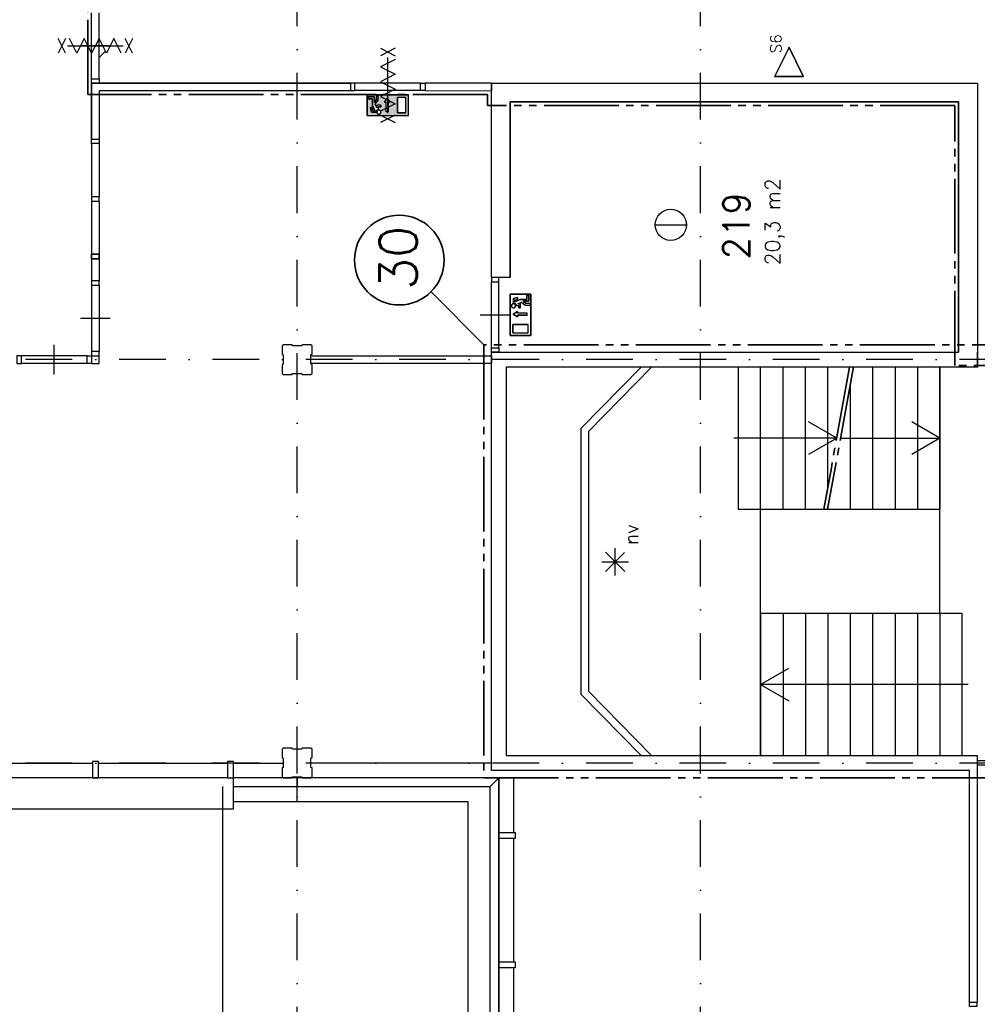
# Model space of a CAD drawing. Extents: x 36324 to 146208, y 143889 to 220609.
# Tile 14 of 21: x 101250 to 114068, y 177550 to 190730. Entities that reach past the tile are written whole.
import ezdxf
from ezdxf.enums import TextEntityAlignment as Align

# ---------------------------------------------------------------- set-up
doc = ezdxf.new("R2010")
doc.units = 0
doc.header["$LTSCALE"] = 100
for name, pattern in [('B0302', [12.5, 6.25, -3.125, 0, -3.125]), ('B0701', [2.34375, 1.5625, -0.78125]), ('B0804', [15, 10, -1, 1, -1, 1, -1])]:
    doc.linetypes.add(name, pattern=pattern)
for name, color, linetype in [('Bouwkundig', 253, 'CONTINUOUS'), ('Bouwkundig tekst', 252, 'CONTINUOUS'), ('Stramien', 252, 'B0302')]:
    doc.layers.add(name, color=color, linetype=linetype)
doc.layers.add('brandscheiding', color=40, linetype='B0804', lineweight=35)
doc.styles.add('bouwk tekst', font='romans.shx')
doc.styles.get("Standard").update_dxf_attribs({"font": 'romans.shx'})

msp = doc.modelspace()

# ---------------------------------------------------------------- hatches: boundary and pattern name
at = {"layer": 'brandscheiding'}
h = msp.add_hatch(color=256, dxfattribs=at)
h.paths.add_polyline_path([(106455, 189447), (106455, 189724), (106177, 189724), (106177, 189668), (106206, 189625), (106183, 189625), (106183, 189496), (106155, 189496), (106155, 189625), (106132, 189625), (106169, 189681), (106177, 189668), (106177, 189724), (105900, 189724), (105900, 189447)])
h.paths.add_polyline_path([(106307, 189687), (106418, 189687), (106418, 189484), (106307, 189484)], flags=16)
h.paths.add_polyline_path([(106085, 189586), (106085, 189562), (106052, 189562), (106052, 189529), (106052, 189529), (106052, 189529), (106052, 189529), (106051, 189529), (106051, 189529), (106050, 189529), (106049, 189528), (106046, 189527), (106044, 189527), (106039, 189524), (106038, 189524), (106032, 189519), (106032, 189519), (106029, 189515), (106028, 189515), (106025, 189510), (106025, 189509), (106022, 189500), (106022, 189500), (106021, 189493), (106021, 189493), (105960, 189493), (105945, 189553), (105969, 189553), (105978, 189516), (106005, 189516), (105974, 189585), (105974, 189673), (105909, 189673), (105909, 189696), (105997, 189696), (105997, 189623), (106025, 189658), (106025, 189720), (106048, 189720), (106048, 189650), (106008, 189599), (106029, 189552), (106029, 189586)], flags=16)
h.paths.add_polyline_path([(106077, 189473), (106076, 189473), (106074, 189471), (106070, 189468), (106069, 189468), (106066, 189467), (106065, 189466), (106065, 189466), (106065, 189466), (106065, 189466), (106063, 189466), (106058, 189465), (106054, 189465), (106050, 189466), (106046, 189467), (106046, 189467), (106043, 189469), (106042, 189470), (106039, 189472), (106038, 189473), (106038, 189473), (106038, 189473), (106036, 189475), (106033, 189479), (106031, 189482), (106031, 189484), (106031, 189485), (106031, 189484), (106030, 189488), (106030, 189489), (106029, 189492), (106029, 189496), (106030, 189500), (106031, 189504), (106033, 189508), (106033, 189507), (106036, 189511), (106038, 189514), (106042, 189516), (106045, 189518), (106049, 189520), (106049, 189520), (106053, 189521), (106056, 189521), (106056, 189521), (106060, 189521), (106062, 189520), (106063, 189520), (106066, 189519), (106070, 189517), (106071, 189517), (106074, 189515), (106077, 189513), (106078, 189511), (106079, 189511), (106081, 189507), (106081, 189507), (106083, 189504), (106083, 189504), (106084, 189500), (106084, 189498), (106085, 189497), (106085, 189493), (106085, 189489), (106084, 189485), (106083, 189484), (106082, 189481), (106081, 189480), (106081, 189479), (106081, 189480), (106081, 189480), (106080, 189478), (106079, 189476), (106079, 189476), (106079, 189476)], flags=16)

# ---------------------------------------------------------------- linework, layer by layer
at = {"layer": 'Bouwkundig', "linetype": 'Continuous'}
for p, q in [((102450, 190359), (102471, 190380)), ((102313, 190222), (102399, 190308)), ((105677, 189880), (105677, 189780)), ((107563, 189880), (106677, 189881)), ((106677, 189881), (106677, 189781)), ((105900, 189724), (106455, 189724)), ((105900, 189447), (105900, 189724)), ((105909, 189673), (105909, 189696)), ((105909, 189696), (105997, 189696)), ((105974, 189673), (105909, 189673)), ((105974, 189585), (105974, 189673)), ((105997, 189696), (105997, 189623)), ((105997, 189623), (106025, 189658)), ((106048, 189720), (106025, 189720)), ((106025, 189720), (106025, 189658)), ((106048, 189650), (106048, 189720)), ((106169, 189681), (106132, 189625)), ((106206, 189625), (106169, 189681)), ((106307, 189484), (106307, 189687)), ((106418, 189687), (106307, 189687)), ((106418, 189484), (106418, 189687)), ((106455, 189447), (106455, 189724)), ((106677, 189781), (107563, 189780)), ((105969, 189553), (105945, 189553)), ((105960, 189493), (105945, 189553)), ((105978, 189516), (105969, 189553)), ((106005, 189516), (105974, 189585)), ((106008, 189599), (106048, 189650)), ((106029, 189552), (106008, 189599)), ((106085, 189586), (106029, 189586)), ((106029, 189552), (106029, 189586)), ((106085, 189562), (106052, 189562)), ((106052, 189529), (106052, 189562)), ((106085, 189586), (106085, 189562)), ((106132, 189625), (106155, 189625)), ((106155, 189496), (106155, 189625)), ((106183, 189496), (106183, 189625)), ((106183, 189625), (106206, 189625)), ((105900, 189447), (106455, 189447)), ((106021, 189493), (105960, 189493)), ((105978, 189516), (106005, 189516)), ((106418, 189484), (106307, 189484)), ((109756, 187984), (110175, 187984)), ((107813, 187058), (108091, 187058)), ((108040, 187049), (108063, 187049)), ((108040, 186984), (108040, 187049)), ((108063, 187049), (108063, 186961)), ((108091, 187058), (108091, 186503)), ((107859, 186998), (107919, 187013)), ((107859, 186937), (107859, 186998)), ((107882, 186980), (107919, 186989)), ((107882, 186953), (107951, 186984)), ((107882, 186980), (107882, 186953)), ((107895, 186905), (107929, 186905)), ((107918, 186928), (107965, 186950)), ((107918, 186928), (107952, 186928)), ((107919, 186989), (107919, 187013)), ((107929, 186873), (107929, 186905)), ((107951, 186984), (108040, 186984)), ((107952, 186873), (107952, 186928)), ((107965, 186950), (108017, 186910)), ((108063, 186961), (107989, 186961)), ((107989, 186961), (108024, 186933)), ((108017, 186910), (108086, 186910)), ((108086, 186933), (108024, 186933)), ((108086, 186910), (108086, 186933)), ((107856, 186789), (107912, 186826)), ((107912, 186752), (107856, 186789)), ((107912, 186826), (107912, 186803)), ((108041, 186803), (107912, 186803)), ((107912, 186775), (107912, 186752)), ((108041, 186775), (107912, 186775)), ((107952, 186873), (107929, 186873)), ((107850, 186540), (107850, 186651)), ((107850, 186651), (108054, 186651)), ((108054, 186540), (108054, 186651)), ((107813, 186503), (108091, 186503)), ((107850, 186540), (108054, 186540)), ((109348, 183345, 2600), (109092, 183601, 2600)), ((109092, 183345, 2600), (109347, 183600, 2600)), ((109220, 183292, 2600), (109220, 183654, 2600)), ((109040, 183473, 2600), (109399, 183473, 2600)), ((107863, 180580), (107663, 180580))]:
    msp.add_line(p, q, dxfattribs=at)
at = {"layer": 'Bouwkundig', "linetype": 'B0701'}
for p, q in [((104778, 186380), (104763, 186365)), ((104763, 186365), (104763, 186254)), ((104895, 186380), (104778, 186380)), ((104900, 186365), (104895, 186380)), ((105025, 186365), (104900, 186365)), ((105033, 186380), (105025, 186365)), ((105148, 186380), (105033, 186380)), ((105163, 186365), (105148, 186380)), ((105163, 186252), (105163, 186365)), ((104763, 186254), (104778, 186246)), ((104778, 186246), (104778, 186121)), ((105148, 186247), (105163, 186252)), ((105148, 186122), (105148, 186247)), ((104778, 186121), (104763, 186116)), ((104763, 186116), (104763, 185995)), ((105163, 186114), (105148, 186122)), ((105163, 185995), (105163, 186114)), ((104763, 185995), (104778, 185980)), ((104778, 185980), (104893, 185980)), ((104893, 185980), (104901, 185995)), ((104901, 185995), (105026, 185995)), ((105026, 185995), (105031, 185980)), ((105031, 185980), (105148, 185980)), ((105148, 185980), (105163, 185995)), ((104778, 180980), (104763, 180965)), ((104763, 180965), (104763, 180854)), ((104895, 180980), (104778, 180980)), ((104900, 180965), (104895, 180980)), ((105025, 180965), (104900, 180965)), ((105033, 180980), (105025, 180965)), ((105148, 180980), (105033, 180980)), ((105163, 180965), (105148, 180980)), ((105163, 180852), (105163, 180965)), ((104763, 180854), (104778, 180846)), ((104778, 180846), (104778, 180721)), ((105148, 180847), (105163, 180852)), ((105148, 180722), (105148, 180847)), ((104778, 180721), (104763, 180716)), ((104763, 180716), (104763, 180595)), ((105163, 180714), (105148, 180722)), ((105163, 180595), (105163, 180714)), ((104763, 180595), (104778, 180580)), ((104778, 180580), (104893, 180580)), ((104893, 180580), (104901, 180595)), ((104901, 180595), (105026, 180595)), ((105026, 180595), (105031, 180580)), ((105031, 180580), (105148, 180580)), ((105148, 180580), (105163, 180595))]:
    msp.add_line(p, q, dxfattribs=at)
at = {"layer": 'Bouwkundig', "linetype": 'Continuous'}
for points in [[(102213, 189940), (102213, 190821)], [(102313, 189940), (102313, 190821)], [(101865, 190284), (101765, 190477)], [(101865, 190477), (101765, 190284)], [(102609, 190284), (102510, 190477), (102411, 190284), (102312, 190477), (102213, 190284), (102114, 190477), (102015, 190284), (101916, 190477)], [(102760, 190284), (102660, 190477)], [(102760, 190477), (102660, 190284)], [(101890, 190380), (102635, 190380)], [(102063, 190380), (102263, 190380), (102463, 190380)], [(102463, 190380), (102263, 190380), (102063, 190380)], [(106081, 190348), (106274, 190248)], [(106274, 190348), (106081, 190248)], [(106274, 190197), (106081, 190098), (106274, 189999), (106081, 189900), (106274, 189801), (106081, 189702), (106274, 189603), (106081, 189504)], [(106177, 189478), (106177, 190223)], [(106177, 189650), (106177, 189850), (106177, 190050)], [(106177, 189631), (106177, 189831), (106177, 190031)], [(102213, 189880), (105677, 189880)], [(105677, 189880), (102213, 189880), (102213, 189130)], [(102213, 189130), (102213, 189880)], [(106617, 189881), (105737, 189880)], [(107563, 187280), (107563, 189880)], [(107563, 187280), (107563, 189880), (114068, 189880), (114068, 186280)], [(107563, 189880), (114068, 189880)], [(107563, 189880), (107563, 189780)], [(114068, 189880), (114068, 186280)], [(105677, 189780), (102313, 189780)], [(105677, 189780), (102313, 189780), (102313, 189130)], [(102313, 189780), (102313, 189130)], [(106617, 189781), (105737, 189781)], [(105900, 189724), (105900, 189447), (106455, 189447), (106455, 189724), (105900, 189724)], [(105909, 189696), (105909, 189673), (105974, 189673), (105974, 189585), (106005, 189516), (105978, 189516), (105969, 189553), (105945, 189553), (105960, 189493), (106021, 189493), (106021, 189499), (106022, 189501), (106023, 189504), (106024, 189507), (106025, 189510), (106027, 189513), (106028, 189515), (106030, 189517), (106032, 189519), (106035, 189521), (106037, 189523), (106041, 189525), (106043, 189526), (106048, 189528), (106050, 189529), (106052, 189529), (106052, 189562), (106085, 189562), (106085, 189586), (106029, 189586), (106029, 189552), (106008, 189599), (106048, 189650), (106048, 189720), (106025, 189720), (106025, 189658), (105997, 189623), (105997, 189696), (105909, 189696)], [(106183, 189496), (106155, 189496), (106155, 189625), (106132, 189625), (106169, 189681), (106206, 189625), (106183, 189625), (106183, 189496)], [(106307, 189687), (106307, 189484), (106418, 189484), (106418, 189687), (106307, 189687)], [(106021, 189493), (106021, 189493), (106021, 189494), (106021, 189494), (106021, 189495), (106021, 189495), (106021, 189495), (106021, 189496), (106021, 189496), (106021, 189497), (106021, 189497), (106021, 189497), (106021, 189498), (106021, 189498), (106021, 189499), (106021, 189499), (106022, 189500), (106022, 189500), (106022, 189500), (106022, 189501), (106022, 189501), (106022, 189502), (106022, 189502), (106022, 189502), (106022, 189503), (106022, 189503), (106023, 189503), (106023, 189504), (106023, 189504), (106023, 189505), (106023, 189505), (106023, 189505), (106023, 189506), (106023, 189506), (106024, 189507), (106024, 189507), (106024, 189507), (106024, 189508), (106024, 189508), (106024, 189508), (106025, 189509), (106025, 189509), (106025, 189509), (106025, 189510), (106025, 189510), (106026, 189511), (106026, 189511), (106026, 189511), (106026, 189512), (106026, 189512), (106027, 189512), (106027, 189513), (106027, 189513), (106027, 189513), (106027, 189514), (106028, 189514), (106028, 189514), (106028, 189515), (106028, 189515), (106029, 189515), (106029, 189516), (106029, 189516), (106029, 189516), (106030, 189517), (106030, 189517), (106030, 189517), (106030, 189517), (106031, 189518), (106031, 189518), (106031, 189518), (106032, 189519), (106032, 189519), (106032, 189519), (106033, 189520), (106033, 189520), (106033, 189520), (106033, 189520), (106034, 189521), (106034, 189521), (106034, 189521), (106035, 189521), (106035, 189522), (106035, 189522), (106036, 189522), (106036, 189522), (106036, 189523), (106037, 189523), (106037, 189523), (106037, 189523), (106038, 189523), (106038, 189524), (106038, 189524), (106039, 189524), (106039, 189524), (106039, 189525), (106040, 189525), (106040, 189525), (106040, 189525), (106041, 189525), (106041, 189525), (106042, 189526), (106042, 189526), (106042, 189526), (106043, 189526), (106043, 189526), (106043, 189526), (106044, 189527), (106044, 189527), (106045, 189527), (106045, 189527), (106045, 189527), (106046, 189527), (106046, 189527), (106046, 189528), (106047, 189528), (106047, 189528), (106048, 189528), (106048, 189528), (106048, 189528), (106049, 189528), (106049, 189528), (106050, 189528), (106050, 189528), (106050, 189529), (106051, 189529), (106051, 189529), (106052, 189529), (106052, 189529), (106052, 189529)], [(107813, 189630), (107813, 187280)], [(107813, 187280), (107813, 189630), (113818, 189630), (113818, 186280)], [(113818, 189630), (107813, 189630)], [(113818, 186280), (113818, 189630)], [(106030, 189489), (106031, 189484), (106033, 189479), (106036, 189475), (106038, 189473), (106042, 189470), (106046, 189468), (106051, 189466), (106059, 189465), (106065, 189466), (106069, 189468), (106071, 189469), (106074, 189471), (106076, 189473), (106079, 189476), (106081, 189480), (106083, 189484), (106085, 189490), (106085, 189494), (106084, 189497), (106083, 189503), (106081, 189507), (106078, 189511), (106074, 189515), (106071, 189517), (106067, 189519), (106062, 189520), (106056, 189521), (106050, 189520), (106045, 189518), (106042, 189516), (106039, 189514), (106036, 189511), (106033, 189507), (106031, 189503), (106030, 189499), (106030, 189496), (106029, 189492), (106030, 189489)], [(106077, 189473), (106078, 189474), (106079, 189475), (106079, 189477), (106080, 189478), (106081, 189479), (106082, 189480), (106082, 189481), (106083, 189482), (106083, 189484), (106084, 189485), (106084, 189486), (106084, 189488), (106085, 189489), (106085, 189490), (106085, 189492), (106085, 189493), (106085, 189494), (106085, 189496), (106085, 189497), (106084, 189498), (106084, 189500), (106084, 189501), (106083, 189502), (106083, 189504), (106082, 189505), (106082, 189506), (106081, 189507), (106080, 189508), (106079, 189510), (106079, 189511), (106078, 189512), (106077, 189513), (106076, 189514), (106075, 189514), (106074, 189515), (106072, 189516), (106071, 189517), (106070, 189517), (106069, 189518), (106068, 189519), (106066, 189519), (106065, 189520), (106064, 189520), (106062, 189520), (106061, 189520), (106060, 189521), (106058, 189521), (106057, 189521), (106056, 189521), (106054, 189521), (106053, 189520), (106052, 189520), (106050, 189520), (106049, 189520), (106048, 189519), (106046, 189519), (106045, 189518), (106044, 189517), (106043, 189517), (106042, 189516), (106041, 189515), (106039, 189514), (106038, 189514), (106037, 189513), (106037, 189512), (106036, 189511), (106035, 189510), (106034, 189508), (106033, 189507), (106033, 189506), (106032, 189505), (106031, 189504), (106031, 189502), (106031, 189501), (106030, 189500), (106030, 189498), (106030, 189497), (106029, 189496), (106029, 189494), (106029, 189493), (106029, 189492), (106029, 189490), (106030, 189489), (106030, 189488), (106030, 189486), (106031, 189485), (106031, 189484), (106031, 189482), (106032, 189481), (106033, 189480), (106033, 189479), (106034, 189478), (106035, 189477), (106036, 189475), (106037, 189474), (106037, 189473), (106038, 189472), (106039, 189472), (106041, 189471), (106042, 189470), (106043, 189469), (106044, 189469), (106045, 189468), (106046, 189467), (106048, 189467), (106049, 189466), (106050, 189466), (106052, 189466), (106053, 189466), (106054, 189465), (106056, 189465), (106057, 189465), (106058, 189465), (106060, 189465), (106061, 189466), (106062, 189466), (106064, 189466), (106065, 189466), (106066, 189467), (106068, 189467), (106069, 189468), (106070, 189469), (106071, 189469), (106072, 189470), (106074, 189471), (106075, 189472), (106076, 189472), (106077, 189473)], [(106081, 189453), (106274, 189353)], [(106274, 189453), (106081, 189353)], [(102213, 189130), (102313, 189130)], [(102213, 189071), (102213, 188360)], [(102313, 189071), (102313, 188360)], [(102213, 188301), (102213, 187590)], [(102313, 188301), (102313, 187590)], [(102213, 187530), (102213, 187235)], [(102313, 187530), (102313, 187235)], [(102213, 187176), (102213, 186290)], [(102313, 187176), (102313, 186290)], [(103963, 180466), (103963, 152780), (138363, 152780), (138363, 187180), (127177, 187180)], [(107813, 187280), (107563, 187280)], [(107563, 186340), (107563, 187221)], [(107663, 186340), (107663, 187221)], [(108063, 187049), (108040, 187049), (108040, 186984), (107951, 186984), (107882, 186953), (107882, 186980), (107919, 186989), (107919, 187013), (107859, 186998), (107859, 186937), (107865, 186936), (107868, 186936), (107870, 186935), (107873, 186934), (107876, 186932), (107879, 186931), (107881, 186930), (107883, 186928), (107885, 186926), (107888, 186923), (107890, 186920), (107891, 186917), (107893, 186914), (107894, 186910), (107895, 186907), (107896, 186905), (107929, 186905), (107929, 186873), (107952, 186873), (107952, 186928), (107918, 186928), (107965, 186950), (108017, 186910), (108086, 186910), (108086, 186933), (108024, 186933), (107989, 186961), (108063, 186961), (108063, 187049)], [(107855, 186928), (107851, 186927), (107845, 186925), (107842, 186922), (107839, 186920), (107836, 186916), (107834, 186912), (107832, 186906), (107832, 186899), (107833, 186893), (107834, 186889), (107835, 186887), (107837, 186884), (107839, 186882), (107842, 186879), (107846, 186876), (107850, 186874), (107856, 186873), (107860, 186873), (107864, 186873), (107869, 186875), (107873, 186876), (107877, 186879), (107881, 186884), (107883, 186887), (107885, 186891), (107887, 186895), (107887, 186902), (107886, 186908), (107884, 186912), (107883, 186916), (107880, 186919), (107877, 186922), (107873, 186925), (107870, 186926), (107865, 186928), (107863, 186928), (107858, 186928), (107855, 186928)], [(107840, 186881), (107841, 186880), (107842, 186879), (107843, 186878), (107844, 186878), (107845, 186877), (107846, 186876), (107847, 186876), (107849, 186875), (107850, 186875), (107851, 186874), (107853, 186874), (107854, 186873), (107855, 186873), (107857, 186873), (107858, 186873), (107859, 186873), (107861, 186873), (107862, 186873), (107863, 186873), (107865, 186873), (107866, 186874), (107867, 186874), (107869, 186875), (107870, 186875), (107871, 186876), (107872, 186876), (107874, 186877), (107875, 186878), (107876, 186878), (107877, 186879), (107878, 186880), (107879, 186881), (107880, 186882), (107881, 186883), (107882, 186884), (107882, 186885), (107883, 186886), (107884, 186888), (107884, 186889), (107885, 186890), (107885, 186891), (107886, 186893), (107886, 186894), (107887, 186895), (107887, 186897), (107887, 186898), (107887, 186899), (107887, 186901), (107887, 186902), (107887, 186903), (107887, 186905), (107887, 186906), (107886, 186907), (107886, 186909), (107885, 186910), (107885, 186911), (107884, 186912), (107884, 186914), (107883, 186915), (107882, 186916), (107882, 186917), (107881, 186918), (107880, 186919), (107879, 186920), (107878, 186921), (107877, 186922), (107876, 186923), (107875, 186924), (107874, 186924), (107872, 186925), (107871, 186926), (107870, 186926), (107869, 186927), (107867, 186927), (107866, 186928), (107865, 186928), (107863, 186928), (107862, 186928), (107861, 186928), (107859, 186928), (107858, 186928), (107857, 186928), (107855, 186928), (107854, 186928), (107853, 186928), (107851, 186927), (107850, 186927), (107849, 186926), (107847, 186926), (107846, 186925), (107845, 186924), (107844, 186924), (107843, 186923), (107842, 186922), (107841, 186921), (107840, 186920), (107839, 186919), (107838, 186918), (107837, 186917), (107836, 186916), (107836, 186915), (107835, 186914), (107834, 186912), (107834, 186911), (107833, 186910), (107833, 186909), (107832, 186907), (107832, 186906), (107832, 186905), (107832, 186903), (107832, 186902), (107832, 186901), (107832, 186899), (107832, 186898), (107832, 186897), (107832, 186895), (107832, 186894), (107833, 186893), (107833, 186891), (107834, 186890), (107834, 186889), (107835, 186888), (107836, 186886), (107836, 186885), (107837, 186884), (107838, 186883), (107839, 186882), (107840, 186881)], [(107859, 186937), (107860, 186937), (107860, 186937), (107861, 186937), (107861, 186937), (107861, 186937), (107862, 186937), (107862, 186937), (107863, 186937), (107863, 186937), (107863, 186937), (107864, 186936), (107864, 186936), (107865, 186936), (107865, 186936), (107865, 186936), (107866, 186936), (107866, 186936), (107867, 186936), (107867, 186936), (107867, 186936), (107868, 186936), (107868, 186936), (107869, 186936), (107869, 186935), (107869, 186935), (107870, 186935), (107870, 186935), (107871, 186935), (107871, 186935), (107871, 186935), (107872, 186935), (107872, 186934), (107872, 186934), (107873, 186934), (107873, 186934), (107874, 186934), (107874, 186934), (107874, 186933), (107875, 186933), (107875, 186933), (107875, 186933), (107876, 186933), (107876, 186933), (107877, 186932), (107877, 186932), (107877, 186932), (107878, 186932), (107878, 186932), (107878, 186931), (107879, 186931), (107879, 186931), (107879, 186931), (107880, 186931), (107880, 186930), (107880, 186930), (107881, 186930), (107881, 186930), (107881, 186929), (107882, 186929), (107882, 186929), (107882, 186929), (107883, 186928), (107883, 186928), (107883, 186928), (107883, 186927), (107884, 186927), (107884, 186927), (107884, 186927), (107885, 186926), (107885, 186926), (107885, 186926), (107886, 186926), (107886, 186925), (107886, 186925), (107886, 186925), (107887, 186924), (107887, 186924), (107887, 186924), (107887, 186923), (107888, 186923), (107888, 186923), (107888, 186922), (107888, 186922), (107889, 186922), (107889, 186921), (107889, 186921), (107889, 186921), (107890, 186920), (107890, 186920), (107890, 186920), (107890, 186919), (107890, 186919), (107891, 186919), (107891, 186918), (107891, 186918), (107891, 186918), (107891, 186917), (107892, 186917), (107892, 186917), (107892, 186916), (107892, 186916), (107892, 186915), (107892, 186915), (107893, 186915), (107893, 186914), (107893, 186914), (107893, 186914), (107893, 186913), (107893, 186913), (107893, 186912), (107894, 186912), (107894, 186912), (107894, 186911), (107894, 186911), (107894, 186910), (107894, 186910), (107894, 186910), (107894, 186909), (107895, 186909), (107895, 186908), (107895, 186908), (107895, 186908), (107895, 186907), (107895, 186907), (107895, 186906), (107895, 186906), (107895, 186906), (107895, 186905)], [(107413, 186780), (107613, 186780), (107813, 186780)], [(108041, 186775), (108041, 186803), (107912, 186803), (107912, 186826), (107856, 186789), (107912, 186752), (107912, 186775), (108041, 186775)], [(102063, 186733), (102263, 186733), (102463, 186733)], [(108054, 186651), (107850, 186651), (107850, 186540), (108054, 186540), (108054, 186651)], [(101713, 185980), (101713, 186180), (101713, 186380)], [(105012, 186365), (104912, 186365)], [(107563, 180680), (107563, 186280)], [(107563, 186280), (113818, 186280)], [(114068, 186080), (114068, 186280)], [(114068, 186280), (114068, 186080)], [(102153, 186230), (101273, 186230)], [(102153, 186130), (101273, 186130)], [(102213, 186130), (102313, 186130)], [(102313, 186130), (102313, 186230)], [(105148, 186230), (107563, 186230)], [(105148, 186130), (105148, 186230)], [(107563, 186130), (105148, 186130)], [(107563, 186230), (107563, 186130)], [(107763, 186080), (107763, 180880)], [(114068, 186080), (107763, 186080)], [(109567, 186079), (108767, 185263)], [(109707, 186079), (108867, 185222)], [(111167, 184180), (111167, 186080)], [(111467, 184180), (111467, 186080)], [(111767, 184180), (111767, 186080)], [(112067, 184474), (112067, 186080)], [(112667, 186080), (112667, 184180)], [(112967, 186080), (112967, 184180)], [(113267, 186080), (113267, 184180)], [(113567, 186080), (113567, 184180)], [(112367, 185849), (112367, 184180)], [(112186, 185130), (111809, 185348)], [(113567, 185130), (113190, 185348)], [(108767, 181697), (108767, 185263)], [(108867, 181738), (108867, 185222)], [(112186, 185130), (110809, 185130)], [(112186, 185130), (111809, 184912)], [(112236, 185130), (113567, 185130)], [(113567, 185130), (113190, 184912)], [(111167, 182780), (111167, 184180)], [(113567, 182780), (113567, 184180)], [(111167, 180880), (111167, 182780)], [(111467, 182780), (111467, 180880)], [(111767, 182780), (111767, 180880)], [(112067, 182780), (112067, 180880)], [(112367, 182780), (112367, 180880)], [(112667, 182780), (112667, 180880)], [(112967, 182780), (112967, 180880)], [(113267, 182780), (113267, 180880)], [(113567, 182780), (113567, 180880)], [(111167, 181830), (111545, 182048)], [(111167, 181830), (111545, 182048)], [(113947, 181830), (111167, 181830)], [(111167, 181830), (111545, 181612)], [(111167, 181830), (111545, 181612)], [(109567, 180880), (108767, 181697)], [(109707, 180880), (108867, 181738)], [(107763, 180880), (114067, 180880)], [(114067, 180880), (114067, 180680)], [(100493, 180780), (102223, 180780)], [(102303, 180780), (104033, 180780)], [(104113, 180780), (104778, 180780)], [(107563, 180780), (105148, 180780)], [(115577, 180811), (114067, 180810)], [(115577, 180751), (114067, 180750)], [(100413, 180580), (100413, 180166), (104113, 180166), (104113, 180266)], [(104033, 180580), (100493, 180580)], [(102303, 180580), (102223, 180580)], [(104113, 180166), (104113, 180580)], [(104963, 180580), (104113, 180580)], [(104963, 180466), (104963, 180580)], [(113963, 180680), (107563, 180680)], [(107663, 159180), (107663, 180580)], [(107863, 179850), (107863, 180580)], [(113963, 177580), (113963, 180680)], [(114067, 180680), (114067, 177580)], [(100413, 180466), (100413, 180166), (104113, 180166), (104113, 180266)], [(104113, 180466), (104963, 180466)], [(104963, 180266), (104963, 180466)], [(104113, 180266), (104963, 180266)], [(104963, 180266), (107249, 180266)], [(107249, 180266), (107249, 175380)], [(107863, 178120), (107863, 179770)], [(107863, 176310), (107863, 178040)], [(113963, 177580), (114063, 177580)], [(113963, 177580), (114067, 177580)]]:
    msp.add_lwpolyline(points, dxfattribs=at)
for points in [[(111548, 189972), (111743, 189972), (111548, 190362), (111352, 189972)], [(111548, 189974), (111739, 189974), (111548, 190357), (111356, 189974)], [(102213, 189880), (102213, 189940), (102313, 189940), (102313, 189880)], [(105677, 189781), (105737, 189781), (105737, 189880), (105677, 189880)], [(106677, 189781), (106617, 189781), (106617, 189881), (106677, 189881)], [(106021, 189493), (106022, 189500), (106025, 189510), (106029, 189515), (106032, 189519), (106038, 189524), (106045, 189527), (106049, 189528), (106052, 189529), (106052, 189562), (106085, 189562), (106085, 189586), (106029, 189586), (106029, 189552), (106008, 189599), (106048, 189650), (106048, 189720), (106025, 189720), (106025, 189658), (105997, 189623), (105997, 189696), (105909, 189696), (105909, 189673), (105974, 189673), (105974, 189585), (106005, 189516), (105978, 189516), (105969, 189553), (105945, 189553), (105960, 189493)], [(102313, 189130), (102313, 189071), (102213, 189071), (102213, 189130)], [(102313, 188301), (102313, 188360), (102213, 188360), (102213, 188301)], [(102313, 187530), (102313, 187590), (102213, 187590), (102213, 187530)], [(102313, 187590), (102313, 187530), (102213, 187530), (102213, 187590)], [(102313, 187176), (102313, 187235), (102213, 187235), (102213, 187176)], [(107563, 187280), (107563, 187221), (107663, 187221), (107663, 187280)], [(107859, 186937), (107866, 186936), (107876, 186933), (107881, 186929), (107885, 186926), (107890, 186920), (107893, 186913), (107895, 186908), (107896, 186905), (107929, 186905), (107929, 186873), (107952, 186873), (107952, 186928), (107918, 186928), (107965, 186950), (108017, 186910), (108086, 186910), (108086, 186933), (108024, 186933), (107989, 186961), (108063, 186961), (108063, 187049), (108040, 187049), (108040, 186984), (107951, 186984), (107882, 186953), (107882, 186980), (107919, 186989), (107919, 187013), (107859, 186998)], [(102313, 186230), (102313, 186290), (102213, 186290), (102213, 186230)], [(107563, 186280), (107563, 186340), (107663, 186340), (107663, 186280)], [(101213, 186130), (101273, 186130), (101273, 186230), (101213, 186230)], [(102213, 186130), (102153, 186130), (102153, 186230), (102213, 186230)], [(110867, 186080), (110867, 184180), (113567, 184180), (113567, 186080)], [(113867, 180880), (113867, 182780), (111167, 182780), (111167, 180880)], [(102223, 180580), (102303, 180580), (102303, 180800), (102223, 180800)], [(104033, 180580), (104113, 180580), (104113, 180800), (104033, 180800)], [(104963, 180466), (107549, 180466), (107663, 180580), (104963, 180580)], [(107549, 175380), (107549, 180466), (107663, 180580), (107663, 175380)], [(107663, 179770), (107663, 179850), (107883, 179850), (107883, 179770)], [(107663, 178040), (107663, 178120), (107883, 178120), (107883, 178040)], [(114063, 177580), (114063, 177521), (113963, 177521), (113963, 177580)]]:
    msp.add_lwpolyline(points, close=True, dxfattribs=at)
for radius in [209, 208]:
    msp.add_circle((109965, 187984), radius, dxfattribs=at)
at = {"layer": 'brandscheiding'}
for p, q in [((102163, 189730), (102163, 192680)), ((107513, 189730), (102163, 189730)), ((107513, 189580), (107513, 189730)), ((113768, 189580), (107513, 189580)), ((113768, 186100), (113768, 189580)), ((107463, 186380), (106756, 187087)), ((107813, 187058), (107813, 186503)), ((118022, 186100), (113768, 186100))]:
    msp.add_line(p, q, dxfattribs=at)
for points in [[(108091, 187058), (107813, 187058), (107813, 186503), (108091, 186503), (108091, 187058)], [(112359, 186080), (112114, 184730), (112014, 184180)], [(112409, 186082), (112164, 184730), (112064, 184180)]]:
    msp.add_lwpolyline(points, dxfattribs=at)
msp.add_lwpolyline([(120997, 180580), (120997, 186379), (107463, 186380), (107463, 180580)], close=True, dxfattribs=at)
at = {"layer": 'brandscheiding', "linetype": 'Continuous'}
msp.add_circle((106331, 187512), 600, dxfattribs=at)
at = {"layer": 'Stramien'}
for p, q in [((104963, 144389), (104963, 220481)), ((110363, 144389), (110363, 220481)), ((145708, 186180), (36324, 186180)), ((145708, 180780), (36324, 180780))]:
    msp.add_line(p, q, dxfattribs=at)

# ---------------------------------------------------------------- texts
at = {"layer": 'Bouwkundig tekst', "linetype": 'Continuous'}
msp.add_text('S6', height=148.7, rotation=90, dxfattribs=at).set_placement((111372, 190281), align=Align.MIDDLE_LEFT)
msp.add_text('219', height=350, rotation=90, dxfattribs=at).set_placement((111017, 187521))
msp.add_text('nv', height=185.9, rotation=90, dxfattribs=at).set_placement((109436, 183838, 2600), align=Align.MIDDLE)
at = {"layer": 'Bouwkundig tekst', "linetype": 'Continuous', "insert": (111227, 187443), "char_height": 200, "width": 1805, "attachment_point": 1, "rotation": 90, "style": 'bouwk tekst'}
msp.add_mtext('20,3 m2', dxfattribs=at)
at = {"layer": 'brandscheiding', "linetype": 'Continuous'}
msp.add_text('30', height=500, rotation=90, dxfattribs=at).set_placement((106568, 187114))

doc.saveas('drawing.dxf')
